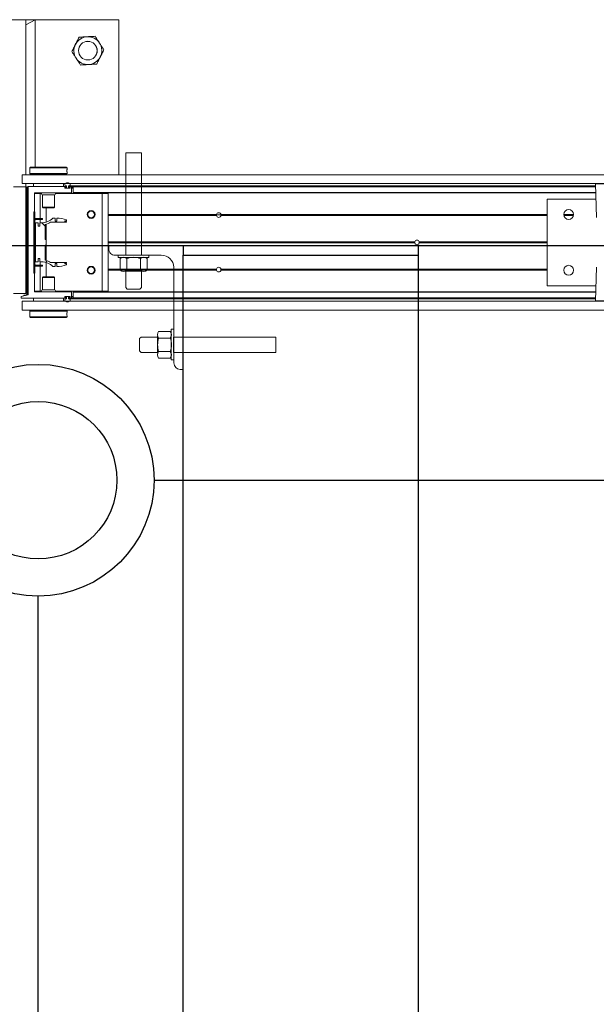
# Model space of a CAD drawing. Header units: feet. Extents: x 0 to 152726, y 0 to 59505.
# Tile 102 of 117: x 152341.2 to 152343.14, y 59419.33 to 59422.64. Entities that reach past the tile are written whole.
import ezdxf

# ---------------------------------------------------------------- set-up
doc = ezdxf.new("R2010")
doc.units = ezdxf.units.FT
doc.header["$LTSCALE"] = 0.1
doc.header["$MEASUREMENT"] = 0
for name, color, linetype, lineweight in [('105523BL701 - SC_Scratch9', 252, 'Continuous', 0), ('BR_P_Rail_Object', 251, 'Continuous', 30), ('DR_P_Cells', 252, 'Continuous', 0), ('DR_P_Underdrain', 252, 'Continuous', 13), ('SC_Scratch7', 252, 'Continuous', 0), ('VG_P_Cells', 252, 'Continuous', 13)]:
    doc.layers.add(name, color=color, linetype=linetype, lineweight=lineweight)
doc.layers.add('SC_Scratch9', color=252, linetype='Continuous', lineweight=0, transparency=0.6)

# ---------------------------------------------------------------- blocks, each defined once
blk = doc.blocks.new('HIGH ST SCREENWALL_13 PANEL PLAN_2')
at = {"layer": 'SC_Scratch7', "lineweight": 0}
h = blk.add_hatch(dxfattribs=at)
h.set_pattern_fill('ANSI31', color=256, scale=0.01, style=0, pattern_type=2)
h.set_pattern_definition([(44.99814199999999, (-49.98031057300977, -14.22308582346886), (-0.08838530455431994, 0.08839103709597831), [])])
h.paths.add_polyline_path([(-44.36637085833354, -0.1412369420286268, -0.3639702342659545), (-44.36843681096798, -0.1436988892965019), (-44.37697644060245, -0.1452043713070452), (-44.37668708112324, -0.1468457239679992), (-44.36814745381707, -0.1453402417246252, 0.3639702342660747), (-44.36470419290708, -0.1412369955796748), (-44.3646924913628, 0.2195169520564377), (-44.36635915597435, 0.2195170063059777)])
h = blk.add_hatch(dxfattribs=at)
h.set_pattern_fill('ANSI31', color=256, scale=0.01, style=0, pattern_type=2)
h.set_pattern_definition([(44.99814199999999, (-49.98924143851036, -14.22030746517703), (-0.08838530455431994, 0.08839103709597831), [])])
h.paths.add_polyline_path([(-44.33918111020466, -0.07033746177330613), (-44.33917441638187, 0.1360371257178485), (-44.34292440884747, 0.1360372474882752), (-44.34293110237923, -0.07033734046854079)])
h = blk.add_hatch(dxfattribs=at)
h.set_pattern_fill('ANSI38', color=256, scale=0.01, style=0, pattern_type=2)
h.set_pattern_definition([(44.99814199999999, (-49.88937562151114, -14.22449539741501), (-0.08838530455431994, 0.08839103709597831), []), (134.998142, (-49.88937562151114, -14.22449539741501), (-0.2651616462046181, 0.0883967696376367), [0.31249937, -0.18749962])])
h.paths.add_polyline_path([(-44.32810481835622, 0.08750815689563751), (-44.32810446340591, 0.09846614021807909), (-44.33771730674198, 0.0984664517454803), (-44.33772156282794, -0.03276688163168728), (-44.32810871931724, -0.03276719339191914), (-44.3281083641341, -0.02180921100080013), (-44.32246532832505, -0.0218093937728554), (-44.32246568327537, -0.03276737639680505), (-44.31682265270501, -0.03276755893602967, -0.2061892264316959), (-44.27919202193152, -0.04897609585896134), (-44.27115397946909, -0.04897635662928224), (-44.27115362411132, -0.03801837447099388), (-44.26557620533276, -0.038018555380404), (-44.2655765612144, -0.04897653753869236, 0.09842250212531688), (-44.23355541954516, -0.04261276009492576), (-44.23355533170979, -0.03990607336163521), (-44.23928915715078, -0.03990588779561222), (-44.23928907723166, -0.03744526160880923), (-44.23355525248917, -0.03744544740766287), (-44.23355516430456, -0.03473876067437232), (-44.28644592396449, -0.03473704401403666, 0.0857050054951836), (-44.30491305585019, -0.02743452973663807), (-44.30491141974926, 0.02300622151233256), (-44.30163058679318, 0.02300611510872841), (-44.3016299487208, 0.0426911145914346), (-44.30491078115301, 0.04269122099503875), (-44.30490914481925, 0.09313197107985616, 0.0857050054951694), (-44.28644154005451, 0.1004332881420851), (-44.2335507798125, 0.1004315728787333), (-44.2335506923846, 0.103138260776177), (-44.23928451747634, 0.1031384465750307), (-44.23928443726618, 0.1055990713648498), (-44.23355061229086, 0.1055988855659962), (-44.23355052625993, 0.1083055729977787, 0.09842250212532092), (-44.26557125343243, 0.1146714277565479), (-44.26557160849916, 0.103713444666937), (-44.27114902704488, 0.1037136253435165), (-44.27114867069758, 0.1146716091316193), (-44.27918671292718, 0.1146718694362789, -0.2061892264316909), (-44.31681839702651, 0.09846577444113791), (-44.32246142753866, 0.09846595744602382), (-44.32246178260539, 0.08750797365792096)])
for p, q in [((-44.05717486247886, 0.7820058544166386), (-44.72384019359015, 0.7820274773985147)), ((-44.36967423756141, 0.7820159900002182), (-44.4113408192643, 0.7820173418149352)), ((-44.36967423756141, 0.7820159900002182), (-44.36969115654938, 0.2603503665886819)), ((-44.36967423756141, 0.7820159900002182), (-44.3696748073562, 0.7644378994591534)), ((-44.3696748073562, 0.7644378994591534), (-44.33842430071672, 0.782014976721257)), ((-44.33842430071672, 0.782014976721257), (-44.36967423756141, 0.7820159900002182)), ((-44.33842430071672, 0.782014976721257), (-44.33844038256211, 0.2861859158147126)), ((-44.0571917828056, 0.2603402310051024), (-44.05717486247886, 0.7820058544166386)), ((-44.35625344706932, 0.267619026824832), (-44.35625354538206, 0.2645723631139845)), ((-44.35625292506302, 0.2836864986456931), (-44.35625302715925, 0.2805586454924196)), ((-44.35375285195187, 0.2861864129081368), (-44.35625292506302, 0.2836864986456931)), ((-44.35625292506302, 0.2836864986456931), (-44.2312531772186, 0.2836824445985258)), ((-44.35375285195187, 0.2861864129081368), (-44.23375309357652, 0.2861825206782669)), ((-44.2312531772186, 0.2836824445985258), (-44.23375309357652, 0.2861825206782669)), ((-44.23158721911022, 0.2744880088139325), (-44.23157651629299, 0.2726788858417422)), ((-44.23125379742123, 0.2645683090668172), (-44.23125369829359, 0.267617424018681)), ((-44.23125327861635, 0.280553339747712), (-44.2312531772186, 0.2836824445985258)), ((-44.38271196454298, 0.2603507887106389), (-44.38271292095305, 0.2308508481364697)), ((-44.38271196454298, 0.2603507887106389), (-40.39313661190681, 0.2602213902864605)), ((-44.35625354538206, 0.2645723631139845), (-44.35375363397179, 0.2620722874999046)), ((-44.35625354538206, 0.2645723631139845), (-44.23125379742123, 0.2645683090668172)), ((-44.35375363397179, 0.2620722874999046), (-44.23375387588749, 0.262068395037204)), ((-44.35000364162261, 0.2620721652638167), (-44.350003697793, 0.2603497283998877)), ((-44.23750392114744, 0.2603460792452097), (-44.237503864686, 0.2620685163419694)), ((-44.23375387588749, 0.262068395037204), (-44.23125379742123, 0.2645683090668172)), ((-44.36969248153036, 0.2195171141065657), (-44.41135906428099, 0.2195184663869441)), ((-44.38271292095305, 0.2308508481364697), (-40.39313756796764, 0.230721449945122)), ((-44.3697041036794, -0.1388155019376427), (-44.36969248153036, 0.2195171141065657)), ((-44.36969211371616, 0.2308504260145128), (-44.36969248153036, 0.2195171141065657)), ((-44.36635915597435, 0.2195170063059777), (-44.36637085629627, -0.1412369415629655)), ((-44.36635915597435, 0.2195170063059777), (-44.3646924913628, 0.2195169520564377)), ((-44.3646924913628, 0.2195169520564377), (-44.36470419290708, -0.1412369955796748)), ((-44.36187999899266, 0.2195299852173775), (-44.36189179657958, -0.1442324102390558)), ((-44.23457543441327, 0.2203460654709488), (-44.36105976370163, 0.2203501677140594)), ((-44.34377328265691, 0.2307662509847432), (-44.34377362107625, 0.2203496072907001)), ((-44.34377328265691, 0.2307662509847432), (-44.34375466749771, 0.2307662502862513)), ((-44.34375500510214, 0.2203496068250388), (-44.34375466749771, 0.2307662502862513)), ((-44.34375466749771, 0.2307662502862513), (-44.24375486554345, 0.2307630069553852)), ((-44.34022714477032, 0.199516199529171), (-44.21688093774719, 0.1995121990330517)), ((-44.33844319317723, 0.1995161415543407), (-44.3384432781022, 0.196911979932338)), ((-44.33844217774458, 0.2308494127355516), (-44.3384421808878, 0.2307660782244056)), ((-44.30937973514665, 0.2308484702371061), (-44.30937973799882, 0.2307651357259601)), ((-44.27812979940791, 0.2307641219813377), (-44.27812979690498, 0.2308474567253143)), ((-44.24375486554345, 0.2307630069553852), (-44.24375520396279, 0.220346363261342)), ((-44.24373624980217, 0.2307630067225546), (-44.24373658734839, 0.2203463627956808)), ((-44.23854701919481, 0.2162080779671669), (-44.23854697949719, 0.2174426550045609)), ((-44.22186728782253, 0.2153873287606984), (-44.23772683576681, 0.2153878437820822)), ((-44.23772674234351, 0.2182628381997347), (-44.23457550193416, 0.2182627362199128)), ((-44.23758866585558, 0.2168461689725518), (-44.23758868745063, 0.2161795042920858)), ((-44.23675538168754, 0.2153461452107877), (-44.22283874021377, 0.215345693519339)), ((-44.23313031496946, 0.2176793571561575), (-44.2367553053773, 0.2176794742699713)), ((-44.23375526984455, 0.2190829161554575), (-44.2337552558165, 0.2195258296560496)), ((-44.23313019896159, 0.2212596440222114), (-44.23313031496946, 0.2176793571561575)), ((-44.2264636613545, 0.2176791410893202), (-44.22646354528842, 0.2212594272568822)), ((-44.22302555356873, 0.2176790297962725), (-44.2264636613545, 0.2176791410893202)), ((-44.22646354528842, 0.2212594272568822), (-42.45393086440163, 0.2212019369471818)), ((-44.22583860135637, 0.2195255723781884), (-44.2258386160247, 0.2190826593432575)), ((-44.2251947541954, 0.2229916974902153), (-42.45399130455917, 0.2229342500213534)), ((-44.22501843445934, 0.2182624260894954), (-44.22186719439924, 0.2182623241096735)), ((-44.21686713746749, 0.2203454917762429), (-44.22501836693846, 0.2203457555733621)), ((-44.22302555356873, 0.2176790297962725), (-44.22200533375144, 0.2176789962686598)), ((-44.22200540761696, 0.2153873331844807), (-44.22200538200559, 0.2161789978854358)), ((-44.22200538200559, 0.2161789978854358), (-44.22200536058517, 0.2168456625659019)), ((-44.22200538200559, 0.2161789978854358), (-44.22104754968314, 0.2161789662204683)), ((-44.22200536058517, 0.2168456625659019), (-44.22200533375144, 0.2176789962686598)), ((-44.22200536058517, 0.2168456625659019), (-44.22104703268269, 0.2168456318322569)), ((-44.22200533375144, 0.2176789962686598), (-44.22108195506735, 0.2176789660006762)), ((-44.22104701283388, 0.2174420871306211), (-44.22104705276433, 0.2162075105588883)), ((-44.21604758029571, 0.2003455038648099), (-44.21604695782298, 0.2195252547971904)), ((-44.21604709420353, 0.2153454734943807), (-44.21083876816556, 0.2153453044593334)), ((-44.21604706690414, 0.2161788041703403), (-44.21083874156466, 0.216178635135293)), ((-44.21604704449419, 0.2168454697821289), (-44.21083871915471, 0.2168453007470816)), ((-44.21604701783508, 0.2176788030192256), (-44.21083869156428, 0.2176786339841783)), ((-44.21083936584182, 0.1969078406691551), (-44.21083928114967, 0.1995120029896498)), ((-44.21083928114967, 0.1995120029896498), (-44.21083925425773, 0.200332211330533)), ((-42.45317215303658, 0.1994549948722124), (-44.21083928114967, 0.1995120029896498)), ((-44.21083925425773, 0.200332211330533), (-44.21083863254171, 0.2195250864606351)), ((-42.45320076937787, 0.200275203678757), (-44.21083925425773, 0.200332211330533)), ((-44.21083863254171, 0.2195250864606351), (-44.21083860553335, 0.2203452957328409)), ((-42.4538703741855, 0.2194681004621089), (-44.21083863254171, 0.2195250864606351)), ((-42.4538989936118, 0.2202883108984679), (-44.21083860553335, 0.2203452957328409)), ((-42.45421176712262, 0.229253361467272), (-42.45026479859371, 0.1161217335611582)), ((-42.38792529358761, 0.2292512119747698), (-42.45421176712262, 0.229253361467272)), ((-44.34104973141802, 0.1261830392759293), (-44.34104737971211, 0.1986960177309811)), ((-44.34104743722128, 0.1969120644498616), (-44.32208914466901, 0.1969114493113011)), ((-44.32209186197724, 0.1131199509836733), (-44.32208914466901, 0.1969114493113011)), ((-44.32208914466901, 0.1969114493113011), (-44.3173827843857, 0.1969112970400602)), ((-44.31417262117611, 0.1929536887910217), (-44.31417396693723, 0.1514708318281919)), ((-44.27333936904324, 0.19295236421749), (-44.31417262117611, 0.1929536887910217)), ((-44.27334071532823, 0.1514695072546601), (-44.27333936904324, 0.19295236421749)), ((-44.2701289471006, 0.196909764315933), (-44.11375622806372, 0.1969046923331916)), ((-44.11376687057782, -0.131219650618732), (-44.11375622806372, 0.1969046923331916)), ((-44.11375622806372, 0.1969046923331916), (-44.09292293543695, 0.1969040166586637)), ((-44.09293357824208, -0.1312203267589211), (-44.09292293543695, 0.1969040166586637)), ((-42.61709314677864, 0.1786270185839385), (-42.6171026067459, -0.1130390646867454)), ((-42.45244531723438, 0.1786216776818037), (-42.61709314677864, 0.1786270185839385)), ((-44.34292440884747, 0.1360372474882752), (-44.34293110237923, -0.07033734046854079)), ((-44.33917441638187, 0.1360371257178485), (-44.34292440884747, 0.1360372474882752)), ((-44.33917441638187, 0.1360371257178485), (-44.33918111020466, -0.07033746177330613)), ((-44.31417396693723, 0.1514708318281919), (-44.31180199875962, 0.1490987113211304)), ((-44.27334071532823, 0.1514695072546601), (-44.31417396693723, 0.1514708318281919)), ((-44.27571283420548, 0.1490975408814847), (-44.31180199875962, 0.1490987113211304)), ((-44.30125896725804, 0.1008577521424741), (-44.30125740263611, 0.1490983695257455)), ((-44.27571283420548, 0.1490975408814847), (-44.27334071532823, 0.1514695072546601)), ((-44.3435497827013, 0.1245164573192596), (-44.34104973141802, 0.1261830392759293)), ((-44.34104983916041, 0.1228497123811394), (-44.3435497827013, 0.1245164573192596)), ((-44.34105268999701, 0.03497448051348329), (-44.34104983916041, 0.1228497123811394)), ((-44.33675849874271, 0.113120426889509), (-44.33675861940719, 0.1093704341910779)), ((-44.32274998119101, 0.1093699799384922), (-44.33675861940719, 0.1093704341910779)), ((-44.32274985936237, 0.1131199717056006), (-44.33675849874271, 0.113120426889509)), ((-44.32274998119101, 0.1093699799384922), (-44.32274985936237, 0.1131199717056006)), ((-44.31441666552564, 0.1093697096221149), (-44.32274998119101, 0.1093699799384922)), ((-44.31441654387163, 0.1131197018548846), (-44.32274985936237, 0.1131199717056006)), ((-44.32209233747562, 0.09846594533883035), (-44.3220919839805, 0.1093699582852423)), ((-44.31441666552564, 0.1093697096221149), (-44.31441654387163, 0.1131197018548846)), ((-44.28644154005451, 0.1004332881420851), (-44.2335507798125, 0.1004315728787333)), ((-44.27114867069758, 0.1146716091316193), (-44.27918671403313, 0.1146718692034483)), ((-44.27114902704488, 0.1037136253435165), (-44.27114867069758, 0.1146716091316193)), ((-44.26557160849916, 0.103713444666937), (-44.27114902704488, 0.1037136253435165)), ((-44.26557125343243, 0.1146714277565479), (-44.26557160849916, 0.103713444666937)), ((-44.23928451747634, 0.1031384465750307), (-44.23928443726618, 0.1055990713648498)), ((-44.2335506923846, 0.103138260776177), (-44.23928451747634, 0.1031384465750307)), ((-44.23928443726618, 0.1055990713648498), (-44.23355061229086, 0.1055988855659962)), ((-44.2335507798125, 0.1004315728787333), (-44.2335506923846, 0.103138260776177)), ((-44.23355061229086, 0.1055988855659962), (-44.23355052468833, 0.1083055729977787)), ((-44.16150059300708, 0.1261772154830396), (-44.16323091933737, 0.1261772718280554)), ((-44.16131091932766, 0.1245105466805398), (-44.16306989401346, 0.1245106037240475)), ((-44.16085486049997, 0.122843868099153), (-44.16268600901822, 0.1228439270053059)), ((-44.1377477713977, 0.1228431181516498), (-44.13999558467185, 0.1228431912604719)), ((-44.13736377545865, 0.1245097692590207), (-44.13953941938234, 0.124509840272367)), ((-44.13720263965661, 0.1261764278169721), (-44.13934963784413, 0.1261764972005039)), ((-43.72886272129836, 0.1228298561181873), (-44.0929253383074, 0.1228416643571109)), ((-43.72907077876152, 0.1244965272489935), (-44.09292528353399, 0.1245083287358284)), ((-43.72891898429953, 0.1261631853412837), (-44.09292523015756, 0.1261749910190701)), ((-43.72899096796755, 0.125746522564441), (-43.71352767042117, 0.1257460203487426)), ((-42.61709495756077, 0.1227937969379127), (-43.7136561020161, 0.1228293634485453)), ((-42.61709484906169, 0.1261271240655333), (-43.71359962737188, 0.1261626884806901)), ((-42.61709490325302, 0.1244604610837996), (-43.71344794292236, 0.1244960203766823)), ((-42.52764194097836, 0.126124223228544), (-42.5607147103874, 0.126125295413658)), ((-42.52776846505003, 0.12445756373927), (-42.56058829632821, 0.1244586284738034)), ((-42.52806746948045, 0.1227909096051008), (-42.56028940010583, 0.1227919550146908)), ((-44.33771730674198, 0.0984664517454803), (-44.33772156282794, -0.03276688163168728)), ((-44.32810446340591, 0.09846614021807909), (-44.33771730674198, 0.0984664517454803)), ((-44.32810481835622, 0.08750815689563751), (-44.32810446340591, 0.09846614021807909)), ((-44.32246178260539, 0.08750797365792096), (-44.32810481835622, 0.08750815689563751)), ((-44.32246142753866, 0.09846595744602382), (-44.32246178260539, 0.08750797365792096)), ((-44.31681839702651, 0.09846577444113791), (-44.32246142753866, 0.09846595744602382)), ((-44.30491078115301, 0.04269122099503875), (-44.30490914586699, 0.09313197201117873)), ((-44.30126315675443, -0.02831904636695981), (-44.30125918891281, 0.09401624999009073)), ((-44.34317734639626, 0.03284996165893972), (-44.34105268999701, 0.03497448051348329)), ((-44.3016299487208, 0.0426911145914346), (-44.30491078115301, 0.04269122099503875)), ((-44.30163058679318, 0.02300611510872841), (-44.3016299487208, 0.0426911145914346)), ((-43.06211497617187, 0.03493299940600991), (-44.09292818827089, 0.03496643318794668)), ((-42.61709780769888, 0.03491856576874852), (-43.04707888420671, 0.0349325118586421)), ((-44.36636614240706, 0.004100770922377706), (-44.36969957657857, 0.0007675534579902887)), ((-44.36188684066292, 0.008579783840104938), (-44.36469942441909, 0.005767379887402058)), ((-44.34105282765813, 0.03072530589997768), (-44.34317734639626, 0.03284996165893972)), ((-44.34105567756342, -0.05714992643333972), (-44.34105282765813, 0.03072530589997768)), ((-44.30491305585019, -0.02743452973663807), (-44.30491141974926, 0.02300622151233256)), ((-44.30491141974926, 0.02300622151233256), (-44.30163058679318, 0.02300611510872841)), ((-43.0621151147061, 0.03068382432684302), (-44.09292832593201, 0.03071725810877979)), ((-43.06240948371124, 0.03280842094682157), (-44.09292825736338, 0.03284184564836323)), ((-42.61709794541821, 0.03066939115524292), (-43.04707902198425, 0.03068333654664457)), ((-42.61709787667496, 0.03279397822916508), (-43.04678451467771, 0.03280791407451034)), ((-44.33772156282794, -0.03276688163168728), (-44.32810871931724, -0.03276719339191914)), ((-44.32810871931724, -0.03276719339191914), (-44.3281083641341, -0.02180921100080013)), ((-44.3281083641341, -0.02180921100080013), (-44.32246532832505, -0.0218093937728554)), ((-44.32246532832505, -0.0218093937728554), (-44.32246568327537, -0.03276737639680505)), ((-44.32246568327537, -0.03276737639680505), (-44.31682265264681, -0.03276755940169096)), ((-44.32209694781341, -0.0436714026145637), (-44.32209659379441, -0.03276738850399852)), ((-44.3435557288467, -0.05881651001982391), (-44.34105567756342, -0.05714992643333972)), ((-44.34105578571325, -0.06048325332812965), (-44.3435557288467, -0.05881651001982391)), ((-44.34105813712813, -0.1329962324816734), (-44.34105578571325, -0.06048325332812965)), ((-44.33676358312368, -0.04367092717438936), (-44.33676370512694, -0.04742092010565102)), ((-44.33676370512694, -0.04742092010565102), (-44.32275506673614, -0.0474213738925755)), ((-44.33676358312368, -0.04367092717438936), (-44.32275494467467, -0.04367138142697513)), ((-44.32275494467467, -0.04367138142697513), (-44.32275506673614, -0.0474213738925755)), ((-44.32275506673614, -0.0474213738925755), (-44.3144217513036, -0.04742164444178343)), ((-44.32275494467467, -0.04367138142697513), (-44.31442162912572, -0.04367165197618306)), ((-44.32209978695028, -0.1312128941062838), (-44.32209706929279, -0.04742139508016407)), ((-44.31442162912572, -0.04367165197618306), (-44.3144217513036, -0.04742164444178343)), ((-44.30126494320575, -0.08340116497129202), (-44.30126337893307, -0.03516054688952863)), ((-44.23355516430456, -0.03473876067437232), (-44.28644592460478, -0.0347370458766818)), ((-44.27919202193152, -0.04897609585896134), (-44.27115397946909, -0.04897635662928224)), ((-44.27115397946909, -0.04897635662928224), (-44.27115362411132, -0.03801837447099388)), ((-44.27115362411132, -0.03801837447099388), (-44.26557620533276, -0.038018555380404)), ((-44.26557620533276, -0.038018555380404), (-44.26557656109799, -0.04897653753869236)), ((-44.23928915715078, -0.03990588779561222), (-44.23928907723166, -0.03744526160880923)), ((-44.23355533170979, -0.03990607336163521), (-44.23928915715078, -0.03990588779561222)), ((-44.23928907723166, -0.03744526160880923), (-44.23355525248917, -0.03744544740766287)), ((-44.23355541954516, -0.04261276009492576), (-44.23355533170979, -0.03990607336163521)), ((-44.23355525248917, -0.03744544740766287), (-44.23355516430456, -0.03473876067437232)), ((-44.16150664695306, -0.06048907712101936), (-44.16323697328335, -0.0604890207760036)), ((-44.16131686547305, -0.05882242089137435), (-44.16307584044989, -0.05882236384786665)), ((-44.16086069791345, -0.057155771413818), (-44.16269184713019, -0.05715571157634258)), ((-44.13775360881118, -0.05715652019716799), (-44.14000142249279, -0.05715644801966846)), ((-44.13736972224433, -0.05882319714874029), (-44.13954536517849, -0.05882312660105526)), ((-44.13720869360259, -0.06048986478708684), (-44.13935569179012, -0.06048979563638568)), ((-43.72892503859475, -0.06050310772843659), (-44.09293128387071, -0.06049130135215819)), ((-43.72907672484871, -0.05883643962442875), (-44.09293123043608, -0.05882463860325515)), ((-43.72886855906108, -0.05716978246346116), (-44.09293117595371, -0.05715797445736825)), ((-42.61710079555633, -0.05720584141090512), (-43.71366193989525, -0.05717027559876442)), ((-42.6171009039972, -0.0605391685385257), (-43.71360568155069, -0.06050360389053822)), ((-42.61710084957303, -0.05887250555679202), (-43.71345388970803, -0.05883694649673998)), ((-42.45027020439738, -0.05054459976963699), (-42.45422451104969, -0.1636759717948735)), ((-44.34293110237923, -0.07033734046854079), (-44.33918111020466, -0.07033746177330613)), ((-44.31418166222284, -0.08577278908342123), (-44.31418300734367, -0.1272556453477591)), ((-44.31180954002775, -0.08340082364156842), (-44.31418166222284, -0.08577278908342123)), ((-44.31418166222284, -0.08577278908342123), (-44.27334840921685, -0.08577411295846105)), ((-44.31180954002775, -0.08340082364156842), (-44.27572037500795, -0.08340199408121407)), ((-44.27334840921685, -0.08577411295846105), (-44.27572037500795, -0.08340199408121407)), ((-44.27334975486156, -0.1272569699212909), (-44.27334840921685, -0.08577411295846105)), ((-44.34105807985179, -0.1312122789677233), (-44.32209978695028, -0.1312128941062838)), ((-44.32209978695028, -0.1312128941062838), (-44.31739342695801, -0.1312130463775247)), ((-44.31418300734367, -0.1272556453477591), (-44.27334975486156, -0.1272569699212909)), ((-44.27013958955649, -0.1312145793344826), (-44.11376687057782, -0.131219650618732)), ((-44.21085009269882, -0.1338206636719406), (-44.2108500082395, -0.1312165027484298)), ((-44.11376687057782, -0.131219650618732), (-44.09293357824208, -0.1312203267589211)), ((-42.6171026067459, -0.1130390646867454), (-42.45245477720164, -0.113044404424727)), ((-44.4113706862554, -0.138814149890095), (-44.3697041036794, -0.1388155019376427)), ((-44.38532942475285, -0.149648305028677), (-44.38532958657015, -0.1546482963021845)), ((-44.38532958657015, -0.1546482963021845), (-44.23458759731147, -0.1546531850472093)), ((-44.36189179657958, -0.1442324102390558), (-44.38532942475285, -0.149648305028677)), ((-44.38272577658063, -0.1654816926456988), (-44.38272673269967, -0.1949816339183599)), ((-44.38272577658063, -0.1654816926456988), (-40.39315042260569, -0.1656110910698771)), ((-44.36843681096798, -0.1436988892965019), (-44.37697644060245, -0.1452043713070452)), ((-44.37668708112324, -0.1468457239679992), (-44.37697644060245, -0.1452043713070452)), ((-44.36814745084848, -0.1453402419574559), (-44.37668708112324, -0.1468457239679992)), ((-44.34376750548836, -0.1650662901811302), (-44.34376716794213, -0.1546496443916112)), ((-44.2437677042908, -0.1650695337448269), (-44.34376750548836, -0.1650662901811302)), ((-44.21687862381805, -0.1338204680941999), (-44.34023795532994, -0.1338164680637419)), ((-44.3093925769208, -0.1650674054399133), (-44.30939259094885, -0.1654840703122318)), ((-44.27814265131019, -0.1654850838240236), (-44.27814263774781, -0.1650684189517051)), ((-44.2437673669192, -0.154652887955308), (-44.2437677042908, -0.1650695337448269)), ((-44.2385589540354, -0.1517495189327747), (-44.23855891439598, -0.15051494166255)), ((-44.23458753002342, -0.1525698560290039), (-44.23773876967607, -0.15256975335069)), ((-44.23773867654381, -0.1496947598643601), (-44.22187912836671, -0.1496952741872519)), ((-44.23760057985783, -0.1504864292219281), (-44.2376006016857, -0.1511530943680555)), ((-44.22285058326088, -0.1496535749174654), (-44.23676721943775, -0.1496531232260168)), ((-44.23658040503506, -0.1519864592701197), (-44.23314230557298, -0.151986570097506)), ((-44.23376736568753, -0.1538330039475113), (-44.2337673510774, -0.1533900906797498)), ((-44.23314230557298, -0.151986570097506), (-44.2331424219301, -0.1555668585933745)), ((-44.22647576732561, -0.1555670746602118), (-44.22647565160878, -0.1519867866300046)), ((-44.22647576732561, -0.1555670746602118), (-42.45394308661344, -0.1556245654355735)), ((-44.22647565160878, -0.1519867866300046), (-44.22285065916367, -0.1519869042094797)), ((-44.22585069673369, -0.1533903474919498), (-44.22585071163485, -0.1538332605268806)), ((-44.22520708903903, -0.1572994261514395), (-42.45400363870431, -0.1573568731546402)), ((-44.22503052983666, -0.1546534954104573), (-44.2168792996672, -0.1546537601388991)), ((-44.22187922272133, -0.1525702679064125), (-44.22503046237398, -0.1525701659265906)), ((-44.22285065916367, -0.1519869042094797), (-44.22201732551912, -0.151986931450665)), ((-44.22201732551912, -0.151986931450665), (-44.22201729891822, -0.1511535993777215)), ((-44.22201732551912, -0.151986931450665), (-44.22109394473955, -0.1519869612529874)), ((-44.22201729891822, -0.1511535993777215), (-44.22201727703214, -0.1504869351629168)), ((-44.22201729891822, -0.1511535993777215), (-44.2210589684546, -0.1511536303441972)), ((-44.22201727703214, -0.1504869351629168), (-44.22201725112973, -0.1496952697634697)), ((-44.22201727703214, -0.1504869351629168), (-44.2210594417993, -0.1504869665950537)), ((-44.22105894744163, -0.1505155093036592), (-44.22105898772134, -0.1517500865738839)), ((-44.21605906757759, -0.1538335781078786), (-44.21605844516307, -0.1346407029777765)), ((-44.21605900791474, -0.1519871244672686), (-44.21085068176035, -0.1519872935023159)), ((-44.21605898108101, -0.1511537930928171), (-44.21085065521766, -0.1511539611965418)), ((-44.21605895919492, -0.1504871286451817), (-44.21085063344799, -0.1504872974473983)), ((-44.21605893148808, -0.1496537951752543), (-44.21085060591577, -0.1496539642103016)), ((-44.21085076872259, -0.1546539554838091), (-44.21085074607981, -0.1539658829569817)), ((-42.45391115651, -0.1547109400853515), (-44.21085076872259, -0.1546539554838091)), ((-44.21085074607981, -0.1539658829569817), (-44.21085011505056, -0.1345087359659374)), ((-42.45388710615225, -0.1540228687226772), (-44.21085074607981, -0.1539658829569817)), ((-44.21085011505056, -0.1345087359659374), (-44.21085009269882, -0.1338206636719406)), ((-42.45320701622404, -0.1345657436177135), (-44.21085011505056, -0.1345087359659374)), ((-42.45318296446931, -0.1338776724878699), (-44.21085009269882, -0.1338206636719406)), ((-42.45422451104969, -0.1636759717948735), (-42.32165156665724, -0.1636802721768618)), ((-42.3232910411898, -0.1653778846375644), (-42.45258515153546, -0.1653736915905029)), ((-44.38272673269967, -0.1949816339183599), (-40.39315137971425, -0.1951110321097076)), ((-44.3537685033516, -0.1963716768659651), (-44.35626857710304, -0.1988715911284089)), ((-44.23376874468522, -0.1963755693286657), (-44.3537685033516, -0.1963716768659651)), ((-44.35001846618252, -0.194982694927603), (-44.35001851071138, -0.1963717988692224)), ((-44.23751873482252, -0.1963754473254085), (-44.2375186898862, -0.1949863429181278)), ((-44.23126882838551, -0.1988756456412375), (-44.23376874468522, -0.1963755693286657)), ((-44.35626909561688, -0.2148566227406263), (-44.35626919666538, -0.2179857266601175)), ((-44.35626919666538, -0.2179857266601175), (-44.35376928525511, -0.2204858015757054)), ((-44.23126944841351, -0.2179897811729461), (-44.35626919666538, -0.2179857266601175)), ((-44.35626857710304, -0.1988715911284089), (-44.35626867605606, -0.2019207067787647)), ((-44.23126882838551, -0.1988756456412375), (-44.35626857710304, -0.1988715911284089)), ((-44.35593515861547, -0.2087912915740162), (-44.35594585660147, -0.20698216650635)), ((-44.23376952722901, -0.2204896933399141), (-44.35376928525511, -0.2204858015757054)), ((-44.23376952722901, -0.2204896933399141), (-44.23126944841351, -0.2179897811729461)), ((-44.23126944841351, -0.2179897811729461), (-44.23126934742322, -0.2148619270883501)), ((-44.23126892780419, -0.2019223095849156), (-44.23126882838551, -0.1988756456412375))]:
    blk.add_line(p, q, dxfattribs=at)
for centre, radius in [((-44.16134469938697, 0.6778427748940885), 0.03141660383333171), ((-44.16134469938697, 0.6778427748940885), 0.03124993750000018), ((-44.15021676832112, 0.1265935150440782), 0.01302080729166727), ((-42.54417831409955, 0.1265414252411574), 0.01654163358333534), ((-44.15022285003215, -0.0609061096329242), 0.01302080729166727), ((-42.54418439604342, -0.06095820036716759), 0.01654163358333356)]:
    blk.add_circle(centre, radius, dxfattribs=at)
for centre, radius, start, end in [((-44.16134469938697, 0.6778427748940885), 0.04687490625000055, 153.3338164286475, 213.3338164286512), ((-44.16134469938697, 0.6778427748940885), 0.04687490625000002, 93.33381642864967, 153.3338164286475), ((-44.16134469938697, 0.6778427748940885), 0.04687490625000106, 33.33381642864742, 93.33381642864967), ((-44.16134469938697, 0.6778427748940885), 0.04687490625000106, 333.3338164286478, 33.33381642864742), ((-44.16134469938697, 0.6778427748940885), 0.04687490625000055, 213.3338164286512, 273.3338164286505), ((-44.16134469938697, 0.6778427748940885), 0.04687490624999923, 273.3338164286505, 333.3338164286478), ((-44.41857095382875, 0.2741312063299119), 0.06265684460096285, 354.0342443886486, 5.887848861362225), ((-44.3610597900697, 0.2195299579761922), 0.0008202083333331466, 89.99814166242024, 179.9981416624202), ((-44.34022717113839, 0.1986959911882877), 0.0008202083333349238, 89.9981416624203, 179.9981416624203), ((-44.31417251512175, 0.1962345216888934), 0.003280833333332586, 89.99814166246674, 269.9981416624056), ((-44.27333926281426, 0.1962331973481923), 0.003280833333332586, 269.9981416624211, 89.99814166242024), ((-44.23772680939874, 0.2162080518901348), 0.0008202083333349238, 179.9981416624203, 269.9981416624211), ((-44.2377267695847, 0.2174426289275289), 0.0008202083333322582, 89.99814166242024, 179.9981416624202), ((-44.23675535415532, 0.2161794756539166), 0.0008333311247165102, 179.9981031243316, 269.9981416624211), ((-44.23675533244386, 0.2168461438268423), 0.0008333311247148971, 89.9981416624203, 179.9981776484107), ((-44.23457547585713, 0.2190829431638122), 0.0008202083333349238, 269.9981416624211, 359.9981416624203), ((-44.2345754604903, 0.2195258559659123), 0.0008202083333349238, 359.9981416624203, 89.9981416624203), ((-44.23494720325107, 0.2212597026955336), 0.001817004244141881, 359.9981416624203, 72.4356820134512), ((-44.22464654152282, 0.2212593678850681), 0.001817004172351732, 107.5606011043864, 179.9981433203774), ((-44.22501840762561, 0.2190826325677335), 0.0008202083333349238, 179.9981416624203, 269.9981416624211), ((-44.22501839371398, 0.219525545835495), 0.0008202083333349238, 89.9981416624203, 179.9981416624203), ((-44.22302558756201, 0.2166378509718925), 0.001041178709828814, 11.51323150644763, 89.9981416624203), ((-44.22283871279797, 0.2161790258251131), 0.0008333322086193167, 269.9981416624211, 359.9980818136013), ((-44.22186726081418, 0.2162075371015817), 0.0008202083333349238, 269.9981416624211, 359.9981416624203), ((-44.22186722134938, 0.2174421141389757), 0.0008202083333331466, 359.9981416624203, 89.99814166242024), ((-44.21688091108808, 0.2003455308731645), 0.0008333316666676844, 269.9981416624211, 359.9981416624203), ((-44.21686716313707, 0.2195252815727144), 0.0008202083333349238, 359.9981416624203, 89.9981416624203), ((-42.45257235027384, 0.2293105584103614), 0.001640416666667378, 115.734717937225, 181.9981416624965), ((-44.15042509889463, 0.1265935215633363), 0.01108331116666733, 357.843657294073, 182.1526260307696), ((-44.33675869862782, 0.1069537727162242), 0.002416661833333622, 89.9981416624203, 179.9981416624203), ((-44.33675869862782, 0.1069537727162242), 0.006166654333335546, 89.9981416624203, 113.0704114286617), ((-44.31681671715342, 0.1502566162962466), 0.05179084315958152, 269.9981416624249, 316.6001438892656), ((-44.31681671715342, 0.1502566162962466), 0.05835250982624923, 281.7746374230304, 301.3688958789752), ((-44.26557396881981, 0.03094151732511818), 0.08372991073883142, 67.51378105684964, 89.9981416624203), ((-44.15042509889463, 0.1265935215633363), 0.01108331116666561, 182.1526260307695, 190.8324766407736), ((-44.15042509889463, 0.1265935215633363), 0.01108331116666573, 190.8324766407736, 199.7742688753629), ((-44.15042509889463, 0.1265935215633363), 0.01108331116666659, 199.7742688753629, 340.2220144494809), ((-44.15042509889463, 0.1265935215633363), 0.01108331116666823, 340.2220144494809, 349.1638066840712), ((-44.15042509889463, 0.1265935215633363), 0.01108331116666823, 349.1638066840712, 357.843657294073), ((-43.72125935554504, 0.1246253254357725), 0.007812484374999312, 168.6473907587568, 180.9446345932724), ((-43.72125935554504, 0.1246253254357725), 0.00781248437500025, 180.9446345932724, 193.2865001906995), ((-43.72125935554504, 0.1246253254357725), 0.007812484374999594, 11.34889256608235, 168.6473907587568), ((-43.72125935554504, 0.1246253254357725), 0.007812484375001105, 193.2865001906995, 346.7097831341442), ((-43.72125935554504, 0.1246253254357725), 0.007812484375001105, 346.7097831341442, 359.0516487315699), ((-43.72125935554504, 0.1246253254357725), 0.007812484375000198, 359.0516487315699, 11.3488925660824), ((-43.05459699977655, 0.03280816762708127), 0.007812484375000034, 164.2179419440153, 179.9981416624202), ((-43.05459699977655, 0.03280816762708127), 0.007812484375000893, 15.7783413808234, 164.2179419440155), ((-43.05459699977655, 0.03280816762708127), 0.007812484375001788, 359.9981416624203, 15.7783413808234), ((-43.05459699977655, 0.03280816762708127), 0.007812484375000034, 179.9981416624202, 195.7783413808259), ((-43.05459699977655, 0.03280816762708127), 0.007812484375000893, 195.7783413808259, 344.217941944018), ((-43.05459699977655, 0.03280816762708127), 0.007812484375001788, 344.217941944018, 359.9981416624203), ((-44.31682433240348, -0.08455840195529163), 0.05179084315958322, 43.39613943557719, 89.99814166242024), ((-44.31682433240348, -0.08455840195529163), 0.05835250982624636, 58.62738744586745, 78.22164590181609), ((-44.33676350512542, -0.04125426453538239), 0.006166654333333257, 246.9258718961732, 269.9981416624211), ((-44.33676350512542, -0.04125426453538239), 0.002416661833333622, 179.9981416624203, 269.9981416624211), ((-44.26557384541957, 0.03475337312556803), 0.08372991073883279, 269.9981416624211, 292.4825022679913), ((-44.15043118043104, -0.06090610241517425), 0.0110833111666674, 177.8436572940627, 2.152626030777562), ((-44.15043118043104, -0.06090610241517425), 0.01108331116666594, 169.1638066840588, 177.8436572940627), ((-44.15043118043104, -0.06090610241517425), 0.01108331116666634, 160.2220144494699, 169.1638066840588), ((-44.15043118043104, -0.06090610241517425), 0.01108331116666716, 19.77426887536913, 160.2220144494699), ((-44.15043118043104, -0.06090610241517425), 0.01108331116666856, 10.83247664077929, 19.77426887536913), ((-44.15043118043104, -0.06090610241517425), 0.01108331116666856, 2.152626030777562, 10.83247664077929), ((-43.7212653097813, -0.05896574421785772), 0.007812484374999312, 179.051648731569, 191.3488925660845), ((-43.7212653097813, -0.05896574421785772), 0.00781248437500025, 166.7097831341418, 179.051648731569), ((-43.7212653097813, -0.05896574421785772), 0.007812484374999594, 191.3488925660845, 348.6473907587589), ((-43.7212653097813, -0.05896574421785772), 0.007812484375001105, 13.28650019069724, 166.7097831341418), ((-43.7212653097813, -0.05896574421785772), 0.007812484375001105, 0.9446345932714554, 13.28650019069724), ((-43.7212653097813, -0.05896574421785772), 0.007812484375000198, 348.6473907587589, 0.9446345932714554), ((-44.31418311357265, -0.1305364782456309), 0.00328083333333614, 89.99814166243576, 269.9981416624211), ((-44.27334986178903, -0.1305378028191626), 0.00328083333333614, 269.9981416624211, 89.99814166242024), ((-44.36887085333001, -0.1412368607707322), 0.002499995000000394, 279.9981416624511, 359.9981416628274), ((-44.36887085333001, -0.1412368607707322), 0.004166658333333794, 279.9981416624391, 359.9981416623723), ((-44.34023792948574, -0.1329962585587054), 0.0008202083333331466, 179.9981416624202, 269.998141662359), ((-44.23773874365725, -0.1517495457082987), 0.0008202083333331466, 179.9981416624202, 269.9981416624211), ((-44.23773870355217, -0.150514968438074), 0.0008202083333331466, 89.99814166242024, 179.9981416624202), ((-44.23658037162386, -0.1509452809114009), 0.001041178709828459, 191.5132315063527, 269.9981416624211), ((-44.23676724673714, -0.1504864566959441), 0.0008333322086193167, 89.9981416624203, 179.9980818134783), ((-44.23458757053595, -0.153832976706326), 0.0008202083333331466, 269.9981416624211, 359.9981416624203), ((-44.2345875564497, -0.1533900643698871), 0.0008202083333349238, 359.9981416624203, 89.9981416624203), ((-44.23495942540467, -0.1555667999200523), 0.001817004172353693, 287.5606011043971, 359.9981433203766), ((-44.22465876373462, -0.1555671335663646), 0.001817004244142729, 179.9981416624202, 252.4356820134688), ((-44.22503050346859, -0.153833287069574), 0.0008202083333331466, 179.9981416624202, 269.9981416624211), ((-44.2250304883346, -0.1533903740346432), 0.0008202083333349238, 89.9981416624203, 179.9981416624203), ((-44.22285063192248, -0.1511535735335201), 0.0008333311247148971, 269.9981416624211, 359.9981776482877), ((-44.22285061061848, -0.1504869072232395), 0.000833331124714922, 359.9981031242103, 89.99814166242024), ((-44.22187919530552, -0.1517500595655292), 0.0008202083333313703, 269.9981416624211, 359.9981416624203), ((-44.22187915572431, -0.1505154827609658), 0.0008202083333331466, 359.9981416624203, 89.99814166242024), ((-44.21687927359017, -0.1538335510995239), 0.0008202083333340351, 269.9981416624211, 359.9981416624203), ((-44.21687865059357, -0.1346406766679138), 0.0008202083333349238, 359.9981416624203, 89.9981416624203), ((-42.45258509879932, -0.1637332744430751), 0.00164041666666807, 177.9981416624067, 269.9981416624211), ((-44.16895142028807, -0.2084344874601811), 0.06265684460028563, 174.0342443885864, 185.8878488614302)]:
    blk.add_arc(centre, radius, start, end, dxfattribs=at)
for centre, major_axis, ratio, start_param, end_param in [((-44.22979666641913, 0.2275797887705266), (-0.009374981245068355, 3.040691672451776e-07), 0.5617178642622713, 2.083904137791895, 7.340873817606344), ((-44.22980929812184, -0.1618872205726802), (0.009374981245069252, -3.040691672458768e-07), 0.5617178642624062, 2.083904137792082, 7.340873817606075)]:
    blk.add_ellipse(centre, major_axis=major_axis, ratio=ratio, start_param=start_param, end_param=end_param, dxfattribs=at)
for points, knots in [([(-44.2153795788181, 0.6746951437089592), (-44.21340705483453, 0.6786228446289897), (-44.20942584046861, 0.6865502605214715), (-44.20531029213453, 0.6947451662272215), (-44.20323382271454, 0.6988798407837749)], [0, 0, 0, 0, 0.4954579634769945, 1, 1, 1, 1]), ([(-44.20323382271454, 0.6988798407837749), (-44.20294587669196, 0.6994531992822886), (-44.20076566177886, 0.7037944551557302), (-44.19665502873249, 0.7119795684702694), (-44.19295502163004, 0.7193470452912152), (-44.19108806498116, 0.7230645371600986)], [0, 0, 0, 0, 0.07010265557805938, 0.5307909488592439, 1, 1, 1, 1]), ([(-44.19108806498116, 0.7230645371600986), (-44.18670031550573, 0.7233201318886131), (-44.17784436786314, 0.723836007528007), (-44.16868959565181, 0.7243692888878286), (-44.16407062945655, 0.7246383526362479)], [0, 0, 0, 0, 0.4954579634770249, 1, 1, 1, 1]), ([(-44.16407062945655, 0.7246383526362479), (-44.16343011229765, 0.724675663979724), (-44.15858036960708, 0.7249581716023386), (-44.14943653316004, 0.7254908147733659), (-44.14120610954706, 0.7259702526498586), (-44.13705318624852, 0.7262121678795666)], [0, 0, 0, 0, 0.07010265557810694, 0.5307909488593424, 1, 1, 1, 1]), ([(-44.13705318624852, 0.7262121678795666), (-44.13515279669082, 0.7233228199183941), (-44.13133287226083, 0.7175150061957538), (-44.12632942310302, 0.7099077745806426), (-44.12326316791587, 0.7052458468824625), (-44.12218150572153, 0.7036012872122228)], [0, 0, 0, 0, 0.3905333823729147, 0.7850020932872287, 1, 1, 1, 1]), ([(-44.12218150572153, 0.7036012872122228), (-44.12015787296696, 0.700524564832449), (-44.11607866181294, 0.6943225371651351), (-44.11112792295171, 0.6867954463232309), (-44.10822868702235, 0.6823874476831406), (-44.10730982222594, 0.6809904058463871)], [0, 0, 0, 0, 0.4020739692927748, 0.810497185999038, 1, 1, 1, 1]), ([(-44.20050789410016, 0.6520842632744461), (-44.20158956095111, 0.6537288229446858), (-44.20463410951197, 0.6583577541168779), (-44.20963776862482, 0.6659653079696), (-44.21345802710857, 0.6717736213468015), (-44.2153795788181, 0.6746951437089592)], [0, 0, 0, 0, 0.2149974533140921, 0.6051517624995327, 1, 1, 1, 1]), ([(-44.10730982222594, 0.6809904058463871), (-44.10928234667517, 0.677062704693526), (-44.11326356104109, 0.6691352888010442), (-44.11737910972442, 0.660940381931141), (-44.11945557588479, 0.6568057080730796)], [0, 0, 0, 0, 0.4954579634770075, 1, 1, 1, 1]), ([(-44.18563621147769, 0.6294733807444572), (-44.18655508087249, 0.6308704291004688), (-44.18942544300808, 0.6352345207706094), (-44.19437498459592, 0.6427597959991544), (-44.19845425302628, 0.6489619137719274), (-44.20050789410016, 0.6520842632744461)], [0, 0, 0, 0, 0.189503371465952, 0.5919695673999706, 1, 1, 1, 1]), ([(-44.1586187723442, 0.6310471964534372), (-44.15925928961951, 0.6310098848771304), (-44.16410903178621, 0.6307273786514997), (-44.17325286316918, 0.6301947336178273), (-44.18148328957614, 0.6297152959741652), (-44.18563621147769, 0.6294733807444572)], [0, 0, 0, 0, 0.07010265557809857, 0.5307909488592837, 1, 1, 1, 1]), ([(-44.13160132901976, 0.632621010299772), (-44.13598908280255, 0.63236541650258), (-44.14484503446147, 0.6318495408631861), (-44.15399980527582, 0.6313162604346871), (-44.1586187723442, 0.6310471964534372)], [0, 0, 0, 0, 0.4954579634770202, 1, 1, 1, 1]), ([(-44.11945557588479, 0.6568057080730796), (-44.11974352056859, 0.6562323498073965), (-44.12192373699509, 0.6518910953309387), (-44.12603436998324, 0.6437059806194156), (-44.12973437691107, 0.6363385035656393), (-44.13160132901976, 0.632621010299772)], [0, 0, 0, 0, 0.07010265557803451, 0.5307909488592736, 1, 1, 1, 1]), ([(-44.23159349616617, 0.2741253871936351), (-44.23158579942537, 0.2748548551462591), (-44.23157040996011, 0.2763136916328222), (-44.23146263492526, 0.278263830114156), (-44.23134575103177, 0.2797242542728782), (-44.23126159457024, 0.2805568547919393), (-44.23126173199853, 0.2805543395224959), (-44.23126178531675, 0.2805533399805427)], [0, 0, 0, 0, 0.2140444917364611, 0.4280607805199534, 0.6428083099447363, 0.8580379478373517, 1, 1, 1, 1]), ([(-44.2312539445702, 0.267617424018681), (-44.23125386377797, 0.2676166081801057), (-44.23124152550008, 0.2674948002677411), (-44.23128628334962, 0.2679229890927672), (-44.23138163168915, 0.2689277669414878), (-44.23150299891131, 0.2706047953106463), (-44.23158165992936, 0.2724294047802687), (-44.23159012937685, 0.2736433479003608), (-44.23159349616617, 0.2741253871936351)], [0, 0, 0, 0, 0.001442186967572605, 0.2150715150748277, 0.4286732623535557, 0.6432687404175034, 0.8583464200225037, 1, 1, 1, 1]), ([(-44.35626842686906, -0.2019207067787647), (-44.35626851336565, -0.2019198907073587), (-44.35628084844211, -0.2017980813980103), (-44.35623608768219, -0.2022262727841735), (-44.35614074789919, -0.2032310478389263), (-44.35601937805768, -0.2049080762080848), (-44.35594071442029, -0.2067326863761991), (-44.35593224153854, -0.2079466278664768), (-44.35592888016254, -0.2084286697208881)], [0, 0, 0, 0, 0.001442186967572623, 0.2150715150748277, 0.4286732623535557, 0.6432687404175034, 0.8583464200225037, 1, 1, 1, 1]), ([(-44.35592888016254, -0.2084286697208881), (-44.35593657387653, -0.2091581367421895), (-44.35595196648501, -0.210616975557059), (-44.35605973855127, -0.2125671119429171), (-44.35617662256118, -0.2140275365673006), (-44.35626078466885, -0.2148601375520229), (-44.35626064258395, -0.2148576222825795), (-44.35626058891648, -0.2148566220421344)], [0, 0, 0, 0, 0.2140444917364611, 0.4280607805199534, 0.6428083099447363, 0.8580379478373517, 1, 1, 1, 1])]:
    blk.add_open_spline(points, degree=3, knots=knots, dxfattribs=at)
blk = doc.blocks.new('PARAPET ATTACHMENT_1')
at = {"layer": '105523BL701 - SC_Scratch9', "flags": 128}
for points in [[(-2.945910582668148, 1.27209481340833), (-2.9941018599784, 0.9313538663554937), (-3.045763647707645, 0.9386604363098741), (-2.9975723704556, 1.27940138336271), (-2.945910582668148, 1.27209481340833)], [(-3.179748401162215, 0.990119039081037), (-3.202912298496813, 0.8263365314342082), (-3.23804520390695, 0.5779260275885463), (-3.228153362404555, 0.5765270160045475)], [(-3.041256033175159, 0.9705319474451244), (-3.179748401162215, 0.990119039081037)], [(-2.989594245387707, 0.9632253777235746), (-2.932432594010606, 0.955140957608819)], [(-3.045763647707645, 0.9386604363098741), (-3.111709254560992, 0.9479871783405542)], [(-2.967717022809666, 0.9276222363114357), (-2.968805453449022, 0.9199263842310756), (-3.071034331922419, 0.9343846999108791), (-3.069944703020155, 0.94208665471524)], [(-2.967717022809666, 0.9276222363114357), (-2.968805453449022, 0.9199263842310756), (-3.071034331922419, 0.9343846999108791), (-3.069944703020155, 0.94208665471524)], [(-3.001564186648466, 0.8785907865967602), (-3.009337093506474, 0.8236317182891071), (-3.014505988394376, 0.8187596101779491), (-3.05627593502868, 0.8246671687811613), (-3.06099888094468, 0.8309382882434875), (-3.05322597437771, 0.8858973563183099)], [(-3.055473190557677, 0.8862151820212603), (-2.998988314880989, 0.8782264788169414)], [(-3.531674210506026, 0.7293210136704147), (-3.190933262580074, 0.6811297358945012), (-3.198239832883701, 0.6294679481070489), (-3.538980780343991, 0.6776592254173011), (-3.531674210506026, 0.7293210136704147)], [(-3.187201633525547, 0.7075145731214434), (-3.179505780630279, 0.7064261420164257), (-3.193964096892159, 0.6041972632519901), (-3.201666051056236, 0.6052868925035)], [(-3.187201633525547, 0.7075145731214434), (-3.179505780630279, 0.7064261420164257), (-3.193964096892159, 0.6041972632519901), (-3.201666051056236, 0.6052868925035)], [(-3.145794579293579, 0.6197584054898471), (-3.137805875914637, 0.6762432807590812)], [(-3.138170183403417, 0.6736674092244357), (-3.083211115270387, 0.6658945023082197), (-3.078339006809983, 0.6607256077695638), (-3.084246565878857, 0.6189556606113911), (-3.090517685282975, 0.6142327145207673), (-3.145476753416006, 0.6220056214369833)]]:
    blk.add_lwpolyline(points, dxfattribs=at)
for points in [[(-3.097090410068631, 0.9459196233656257), (-3.111709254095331, 0.947987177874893, 0.4114114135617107), (-3.159077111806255, 0.9143141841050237), (-3.204243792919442, 0.595006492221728, -0.3857878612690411), (-3.228153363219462, 0.5765270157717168)], [(-3.048388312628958, 0.895113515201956), (-3.043880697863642, 0.926985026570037, 0.3991896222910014), (-3.065866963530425, 0.9300945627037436), (-3.070374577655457, 0.898223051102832)], [(-2.9941018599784, 0.9313538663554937), (-2.957825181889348, 0.9262232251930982, 0.4219033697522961), (-2.933915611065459, 0.9447027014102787), (-2.932432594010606, 0.955140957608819)], [(-3.044759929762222, 0.9207683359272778), (-3.049267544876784, 0.8888968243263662, -0.3991896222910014), (-3.071253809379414, 0.8920063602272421), (-3.066746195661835, 0.9238778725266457)], [(-3.044759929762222, 0.9207683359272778), (-3.049267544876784, 0.8888968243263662, -0.3991896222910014), (-3.071253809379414, 0.8920063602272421), (-3.066746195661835, 0.9238778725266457)], [(-2.977713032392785, 0.9112858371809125), (-2.982220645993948, 0.8794143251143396, -0.3991896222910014), (-3.0042069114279, 0.8825238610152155), (-2.999699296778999, 0.9143953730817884)], [(-2.977713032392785, 0.9112858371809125), (-2.982220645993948, 0.8794143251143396, -0.3991896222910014), (-3.0042069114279, 0.8825238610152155), (-2.999699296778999, 0.9143953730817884)], [(-2.981341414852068, 0.885631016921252), (-2.976833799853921, 0.9175025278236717, 0.3991896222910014), (-2.998820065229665, 0.920612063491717), (-3.003327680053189, 0.888740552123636)], [(-3.145210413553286, 0.6938901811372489), (-3.177081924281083, 0.6983977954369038, 0.3991896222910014), (-3.180191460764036, 0.6764115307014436), (-3.148319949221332, 0.6719039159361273)], [(-3.170865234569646, 0.697518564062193), (-3.138993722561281, 0.6930109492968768, -0.3991896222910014), (-3.142103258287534, 0.6710246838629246), (-3.173974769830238, 0.6755322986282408)], [(-3.170865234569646, 0.697518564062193), (-3.138993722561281, 0.6930109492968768, -0.3991896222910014), (-3.142103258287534, 0.6710246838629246), (-3.173974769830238, 0.6755322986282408)], [(-3.154692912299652, 0.6268432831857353), (-3.186564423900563, 0.6313508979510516, 0.3991896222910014), (-3.189673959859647, 0.6093646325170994), (-3.157802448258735, 0.6048570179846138)], [(-3.180347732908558, 0.6304716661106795), (-3.148476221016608, 0.6259640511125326, -0.3991896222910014), (-3.151585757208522, 0.6039777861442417), (-3.183457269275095, 0.6084854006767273)], [(-3.180347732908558, 0.6304716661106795), (-3.148476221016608, 0.6259640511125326, -0.3991896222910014), (-3.151585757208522, 0.6039777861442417), (-3.183457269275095, 0.6084854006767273)]]:
    blk.add_lwpolyline(points, format="xyb", dxfattribs=at)
at = {"layer": '105523BL701 - SC_Scratch9'}
for centre, radius, start, end in [((-3.029221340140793, 0.8681699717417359), 0.06061691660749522, 59.89864436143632, 104.0013565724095), ((-3.016697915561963, 0.9567180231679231), 0.07523828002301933, 244.3435501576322, 279.5564507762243), ((-3.127749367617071, 0.646010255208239), 0.06061691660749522, 149.8986443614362, 194.0013565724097), ((-3.216297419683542, 0.6585336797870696), 0.07523828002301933, 334.3435501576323, 9.556450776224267)]:
    blk.add_arc(centre, radius, start, end, dxfattribs=at)
blk = doc.blocks.new('Bridge plan')
at = {"layer": 'BR_P_Rail_Object', "lineweight": -3}
blk.add_line((1828212.789513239, 711623.1422486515), (1828067.901254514, 711623.142248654), dxfattribs=at)
at = {"layer": 'DR_P_Cells', "lineweight": -3}
for radius in [0.3897490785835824, 0.2647492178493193]:
    blk.add_circle((1828080.3293491, 711622.3534569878), radius, dxfattribs=at)
at = {"layer": 'DR_P_Underdrain', "lineweight": -3}
blk.add_line((1828080.329280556, 711605.3475687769), (1828080.329347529, 711621.9637079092), dxfattribs=at)
at = {"layer": 'DR_P_Underdrain', "lineweight": -3, "flags": 128}
blk.add_lwpolyline([(1828080.719098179, 711622.3534554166), (1828107.976002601, 711622.3533455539)], dxfattribs=at)
at = {"layer": 'SC_Scratch9', "lineweight": -3, "ltscale": 12, "flags": 128}
blk.add_lwpolyline([(1828080.816563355, 711623.1104838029), (1828081.608230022, 711623.1104806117), (1828081.608230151, 711623.1425914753), (1828080.816563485, 711623.1425946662)], close=True, dxfattribs=at)
at = {"layer": 'VG_P_Cells', "lineweight": -3}
for p, q in [((1828080.816490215, 711604.9668694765), (1828080.816563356, 711623.1104838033)), ((1828081.608156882, 711604.9668662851), (1828081.608230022, 711623.1104838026))]:
    blk.add_line(p, q, dxfattribs=at)
at = {"layer": 'VG_P_Cells', "lineweight": -3, "ltscale": 12}
blk.add_line((1828080.816563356, 711623.1104838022), (1828081.608230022, 711623.1104838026), dxfattribs=at)
at = {"layer": 'SC_Scratch7', "lineweight": -3, "rotation": 359.9997690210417}
blk.add_blockref('HIGH ST SCREENWALL_13 PANEL PLAN_2', (1828124.657819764, 711623.1207852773), dxfattribs=at)
at = {"layer": 'SC_Scratch9', "lineweight": -3, "extrusion": (0, 0, -1), "rotation": 8.050230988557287}
blk.add_blockref('PARAPET ATTACHMENT_1', (-1828077.529491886, 711622.607528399), dxfattribs=at)
blk = doc.blocks.new('Trellis Base')
blk.add_blockref('Bridge plan', (-1675739.0632623, -652201.2630976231))

msp = doc.modelspace()

# ---------------------------------------------------------------- block references
msp.add_blockref('Trellis Base', (0, 0))

doc.saveas('drawing.dxf')
